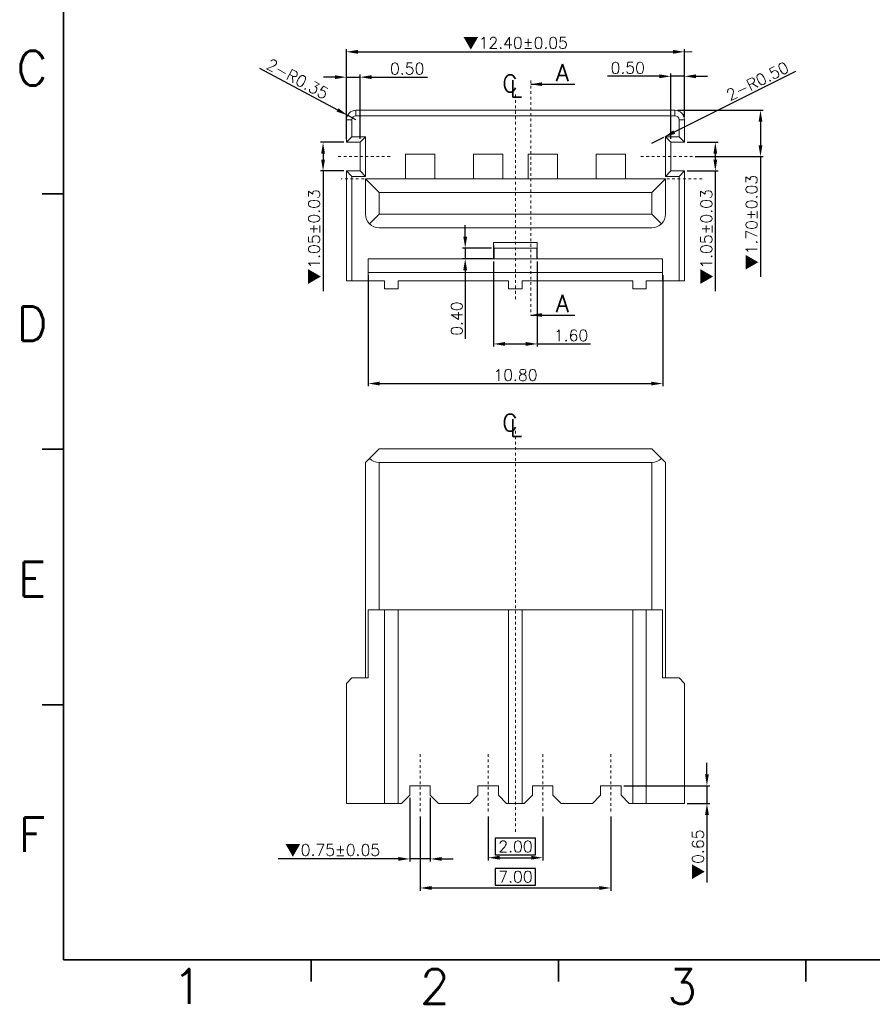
# Model space of a CAD drawing. Header units: millimetres. Extents: x -1657 to 8845, y -11980 to 3013.
# Tile 213 of 256: x 316 to 347, y 2276 to 2312. Entities that reach past the tile are written whole.
import ezdxf
from ezdxf.enums import TextEntityAlignment as Align

# ---------------------------------------------------------------- set-up
doc = ezdxf.new("R2010")
doc.units = ezdxf.units.MM
doc.linetypes.add('CENTER', pattern=[2, 1.25, -0.25, 0.25, -0.25])
doc.layers.add('51', color=6, linetype='CENTER')
doc.layers.add('FMT', color=7, linetype='Continuous', lineweight=35)
doc.layers.add('标注', color=3, linetype='Continuous', lineweight=9)
doc.styles.add('english', font='romans.shx', dxfattribs={"width": 0.75, "height": 2.5})
doc.styles.add('ROMANS', font='ROMANS.SHX')
doc.dimstyles.get("Standard").update_dxf_attribs({"dimtxt": 0.18, "dimasz": 0.18, "dimexe": 0.18, "dimexo": 0.0625, "dimgap": 0.09, "dimtad": 1, "dimrnd": 0.0005, "dimzin": 1, "dimdsep": 46, "dimtxsty": 'Standard', "dimcen": 0.09, "dimadec": 0, "dimazin": 2, "dimtfac": 1, "dimtmove": 0, "dimatfit": 3, "dimfxl": 0, "dimtolj": 1, "dimtzin": 0, "dimarcsym": 0})
doc.dimstyles.new('STANDARD$0', dxfattribs={"dimscale": 0.166667, "dimtxt": 2.5, "dimasz": 1.8, "dimexe": 0.5, "dimexo": 0.5, "dimgap": 1, "dimtad": 0, "dimzin": 0, "dimdsep": 46, "dimtxsty": 'ROMANS', "dimcen": 0, "dimclrd": 256, "dimclre": 256, "dimclrt": 4, "dimadec": 0, "dimazin": 0, "dimtfac": 0.7, "dimtofl": 0, "dimtmove": 0, "dimatfit": 3, "dimfxl": 0, "dimtolj": 1, "dimtzin": 0, "dimarcsym": 0})

# ---------------------------------------------------------------- blocks, each defined once
blk = doc.blocks.new('*D178')
at = {"color": 0, "linetype": 'Continuous', "lineweight": -2, "ltscale": 5}
for p, q in [((340.154, 2309.163), (343.293, 2309.163)), ((343.193, 2308.743), (343.193, 2307.883)), ((340.794, 2307.463), (343.293, 2307.463)), ((343.193, 2307.463), (343.193, 2303.058))]:
    blk.add_line(p, q, dxfattribs=at)
at = {"color": 0, "linetype": 'Continuous', "ltscale": 5}
for points in [[(343.123, 2308.743), (343.263, 2308.743), (343.193, 2309.163)], [(343.123, 2307.883), (343.263, 2307.883), (343.193, 2307.463)]]:
    blk.add_solid(points, dxfattribs=at)
at = {"layer": 'Defpoints', "color": 0, "linetype": 'Continuous', "ltscale": 5}
for p in [(340.054, 2309.163), (343.193, 2309.163), (340.694, 2307.463)]:
    blk.add_point(p, dxfattribs=at)
at = {"color": 0, "linetype": 'Continuous', "lineweight": 9, "ltscale": 5, "insert": (342.883, 2305.05), "char_height": 0.42, "attachment_point": 5, "rotation": 90, "style": 'ROMANS'}
blk.add_mtext('\\A1;{\\fSimSun|b0|i0|c134|p6;▼}1.70%%p0.03', dxfattribs=at)
blk = doc.blocks.new('*D186')
at = {"color": 0, "linetype": 'Continuous', "lineweight": -2, "ltscale": 5}
for p, q in [((344.482, 2310.581), (340.027, 2308.363)), ((339.204, 2307.953), (339.651, 2308.176))]:
    blk.add_line(p, q, dxfattribs=at)
at = {"color": 0, "linetype": 'Continuous', "ltscale": 5}
blk.add_solid([(339.996, 2308.426), (340.059, 2308.3), (339.651, 2308.176)], dxfattribs=at)
at = {"layer": 'Defpoints', "color": 0, "linetype": 'Continuous', "ltscale": 5}
for p in [(339.651, 2308.176), (339.204, 2307.953)]:
    blk.add_point(p, dxfattribs=at)
at = {"color": 0, "linetype": 'Continuous', "lineweight": 9, "ltscale": 5, "insert": (343.082, 2310.23), "char_height": 0.42, "attachment_point": 5, "rotation": 26.4678, "style": 'ROMANS'}
blk.add_mtext('\\A1;2-R0.50', dxfattribs=at)
blk = doc.blocks.new('*D187')
at = {"color": 0, "linetype": 'Continuous', "lineweight": -2, "ltscale": 5}
for p, q in [((324.819, 2310.706), (327.675, 2309.176)), ((328.354, 2308.813), (328.045, 2308.978))]:
    blk.add_line(p, q, dxfattribs=at)
at = {"color": 0, "linetype": 'Continuous', "ltscale": 5}
blk.add_solid([(327.708, 2309.238), (327.642, 2309.115), (328.045, 2308.978)], dxfattribs=at)
at = {"layer": 'Defpoints', "color": 0, "linetype": 'Continuous', "ltscale": 5}
for p in [(328.045, 2308.978), (328.354, 2308.813)]:
    blk.add_point(p, dxfattribs=at)
at = {"color": 0, "linetype": 'Continuous', "lineweight": 9, "ltscale": 5, "insert": (326.208, 2310.314), "char_height": 0.42, "attachment_point": 5, "rotation": 331.8324, "style": 'ROMANS'}
blk.add_mtext('\\A1;2-R0.35', dxfattribs=at)
blk = doc.blocks.new('*D188')
at = {"color": 0, "linetype": 'Continuous', "lineweight": -2, "ltscale": 5}
for p, q in [((327.904, 2307.988), (327.046, 2307.988)), ((327.146, 2307.568), (327.146, 2307.358)), ((327.904, 2306.938), (327.046, 2306.938)), ((327.146, 2306.938), (327.146, 2302.533))]:
    blk.add_line(p, q, dxfattribs=at)
at = {"color": 0, "linetype": 'Continuous', "ltscale": 5}
for points in [[(327.076, 2307.568), (327.216, 2307.568), (327.146, 2307.988)], [(327.076, 2307.358), (327.216, 2307.358), (327.146, 2306.938)]]:
    blk.add_solid(points, dxfattribs=at)
at = {"layer": 'Defpoints', "color": 0, "linetype": 'Continuous', "ltscale": 5}
for p in [(328.004, 2307.988), (327.146, 2306.938), (328.004, 2306.938)]:
    blk.add_point(p, dxfattribs=at)
at = {"color": 0, "linetype": 'Continuous', "lineweight": 9, "ltscale": 5, "insert": (326.836, 2304.525), "char_height": 0.42, "attachment_point": 5, "rotation": 90, "style": 'ROMANS'}
blk.add_mtext('\\A1;{\\fSimSun|b0|i0|c134|p6;▼}1.05%%p0.03', dxfattribs=at)
blk = doc.blocks.new('*D189')
at = {"color": 0, "linetype": 'Continuous', "lineweight": -2, "ltscale": 5}
for p, q in [((340.504, 2307.988), (341.636, 2307.988)), ((341.536, 2307.568), (341.536, 2307.358)), ((340.504, 2306.938), (341.636, 2306.938)), ((341.536, 2306.938), (341.536, 2302.533))]:
    blk.add_line(p, q, dxfattribs=at)
at = {"color": 0, "linetype": 'Continuous', "ltscale": 5}
for points in [[(341.466, 2307.568), (341.606, 2307.568), (341.536, 2307.988)], [(341.466, 2307.358), (341.606, 2307.358), (341.536, 2306.938)]]:
    blk.add_solid(points, dxfattribs=at)
at = {"layer": 'Defpoints', "color": 0, "linetype": 'Continuous', "ltscale": 5}
for p in [(340.404, 2307.988), (340.404, 2306.938), (341.536, 2306.938)]:
    blk.add_point(p, dxfattribs=at)
at = {"color": 0, "linetype": 'Continuous', "lineweight": 9, "ltscale": 5, "insert": (341.226, 2304.525), "char_height": 0.42, "attachment_point": 5, "rotation": 90, "style": 'ROMANS'}
blk.add_mtext('\\A1;{\\fSimSun|b0|i0|c134|p6;▼}1.05%%p0.03', dxfattribs=at)
blk = doc.blocks.new('*D190')
at = {"color": 0, "linetype": 'Continuous', "lineweight": -2, "ltscale": 5}
for p, q in [((327.584, 2310.377), (327.164, 2310.377)), ((328.004, 2308.113), (328.004, 2310.477)), ((328.004, 2310.377), (328.504, 2310.377)), ((328.504, 2308.113), (328.504, 2310.477)), ((328.924, 2310.377), (330.972, 2310.377))]:
    blk.add_line(p, q, dxfattribs=at)
at = {"color": 0, "linetype": 'Continuous', "ltscale": 5}
for points in [[(327.584, 2310.447), (327.584, 2310.307), (328.004, 2310.377)], [(328.924, 2310.447), (328.924, 2310.307), (328.504, 2310.377)]]:
    blk.add_solid(points, dxfattribs=at)
at = {"layer": 'Defpoints', "color": 0, "linetype": 'Continuous', "ltscale": 5}
for p in [(328.004, 2310.377), (328.004, 2308.013), (328.504, 2308.013)]:
    blk.add_point(p, dxfattribs=at)
at = {"color": 0, "linetype": 'Continuous', "lineweight": 9, "ltscale": 5, "insert": (330.232, 2310.687), "char_height": 0.42, "attachment_point": 5, "style": 'ROMANS'}
blk.add_mtext('\\A1;0.50', dxfattribs=at)
blk = doc.blocks.new('*D191')
at = {"color": 0, "linetype": 'Continuous', "lineweight": -2, "ltscale": 5}
for p, q in [((339.904, 2308.113), (339.904, 2310.508)), ((340.404, 2308.913), (340.404, 2310.508)), ((339.484, 2310.408), (337.584, 2310.408)), ((340.404, 2310.408), (339.904, 2310.408)), ((340.824, 2310.408), (341.244, 2310.408))]:
    blk.add_line(p, q, dxfattribs=at)
at = {"color": 0, "linetype": 'Continuous', "ltscale": 5}
for points in [[(339.484, 2310.478), (339.484, 2310.338), (339.904, 2310.408)], [(340.824, 2310.478), (340.824, 2310.338), (340.404, 2310.408)]]:
    blk.add_solid(points, dxfattribs=at)
at = {"layer": 'Defpoints', "color": 0, "linetype": 'Continuous', "ltscale": 5}
for p in [(340.404, 2310.408), (340.404, 2308.813), (339.904, 2308.013)]:
    blk.add_point(p, dxfattribs=at)
at = {"color": 0, "linetype": 'Continuous', "lineweight": 9, "ltscale": 5, "insert": (338.324, 2310.718), "char_height": 0.42, "attachment_point": 5, "style": 'ROMANS'}
blk.add_mtext('\\A1;0.50', dxfattribs=at)
blk = doc.blocks.new('*D192')
at = {"color": 0, "linetype": 'Continuous', "lineweight": -2, "ltscale": 5}
for p, q in [((332.36, 2304.533), (332.36, 2304.953)), ((333.321, 2304.113), (332.26, 2304.113)), ((332.36, 2304.113), (332.36, 2303.713)), ((333.356, 2303.713), (332.26, 2303.713)), ((332.36, 2303.293), (332.36, 2300.784))]:
    blk.add_line(p, q, dxfattribs=at)
at = {"color": 0, "linetype": 'Continuous', "ltscale": 5}
for points in [[(332.29, 2304.533), (332.43, 2304.533), (332.36, 2304.113)], [(332.29, 2303.293), (332.43, 2303.293), (332.36, 2303.713)]]:
    blk.add_solid(points, dxfattribs=at)
at = {"layer": 'Defpoints', "color": 0, "linetype": 'Continuous', "ltscale": 5}
for p in [(333.421, 2304.113), (332.36, 2303.713), (333.456, 2303.713)]:
    blk.add_point(p, dxfattribs=at)
at = {"color": 0, "linetype": 'Continuous', "lineweight": 9, "ltscale": 5, "insert": (332.05, 2301.524), "char_height": 0.42, "attachment_point": 5, "rotation": 90, "style": 'ROMANS'}
blk.add_mtext('\\A1;0.40', dxfattribs=at)
blk = doc.blocks.new('*D193')
at = {"color": 0, "linetype": 'Continuous', "lineweight": -2, "ltscale": 5}
for p, q in [((333.404, 2303.613), (333.404, 2300.496)), ((335.004, 2303.613), (335.004, 2300.496)), ((333.824, 2300.596), (334.584, 2300.596)), ((335.004, 2300.596), (336.952, 2300.596))]:
    blk.add_line(p, q, dxfattribs=at)
at = {"color": 0, "linetype": 'Continuous', "ltscale": 5}
for points in [[(333.824, 2300.666), (333.824, 2300.526), (333.404, 2300.596)], [(334.584, 2300.666), (334.584, 2300.526), (335.004, 2300.596)]]:
    blk.add_solid(points, dxfattribs=at)
at = {"layer": 'Defpoints', "color": 0, "linetype": 'Continuous', "ltscale": 5}
for p in [(333.404, 2303.713), (335.004, 2303.713), (335.004, 2300.596)]:
    blk.add_point(p, dxfattribs=at)
at = {"color": 0, "linetype": 'Continuous', "lineweight": 9, "ltscale": 5, "insert": (336.242, 2300.906), "char_height": 0.42, "attachment_point": 5, "style": 'ROMANS'}
blk.add_mtext('\\A1;1.60', dxfattribs=at)
blk = doc.blocks.new('*D198')
at = {"color": 0, "linetype": 'Continuous', "lineweight": -2, "ltscale": 5}
for p, q in [((328.004, 2308.913), (328.004, 2311.406)), ((328.424, 2311.306), (339.984, 2311.306)), ((340.404, 2308.913), (340.404, 2311.406))]:
    blk.add_line(p, q, dxfattribs=at)
at = {"color": 0, "linetype": 'Continuous', "ltscale": 5}
for points in [[(328.424, 2311.376), (328.424, 2311.236), (328.004, 2311.306)], [(339.984, 2311.376), (339.984, 2311.236), (340.404, 2311.306)]]:
    blk.add_solid(points, dxfattribs=at)
at = {"layer": 'Defpoints', "color": 0, "linetype": 'Continuous', "ltscale": 5}
for p in [(340.404, 2311.306), (328.004, 2308.813), (340.404, 2308.813)]:
    blk.add_point(p, dxfattribs=at)
at = {"color": 0, "linetype": 'Continuous', "lineweight": 9, "ltscale": 5, "insert": (334.204, 2311.616), "char_height": 0.42, "attachment_point": 5, "style": 'ROMANS'}
blk.add_mtext('\\A1;{\\fSimSun|b0|i0|c134|p6;▼}12.40%%p0.05', dxfattribs=at)
blk = doc.blocks.new('*D199')
at = {"color": 0, "linetype": 'Continuous', "lineweight": -2, "ltscale": 5}
for p, q in [((328.804, 2303.113), (328.804, 2299.043)), ((339.604, 2303.113), (339.604, 2299.043)), ((329.224, 2299.143), (339.184, 2299.143))]:
    blk.add_line(p, q, dxfattribs=at)
at = {"color": 0, "linetype": 'Continuous', "ltscale": 5}
for points in [[(329.224, 2299.213), (329.224, 2299.073), (328.804, 2299.143)], [(339.184, 2299.213), (339.184, 2299.073), (339.604, 2299.143)]]:
    blk.add_solid(points, dxfattribs=at)
at = {"layer": 'Defpoints', "color": 0, "linetype": 'Continuous', "ltscale": 5}
for p in [(328.804, 2303.213), (339.604, 2303.213), (339.604, 2299.143)]:
    blk.add_point(p, dxfattribs=at)
at = {"color": 0, "linetype": 'Continuous', "lineweight": 9, "ltscale": 5, "insert": (334.204, 2299.453), "char_height": 0.42, "attachment_point": 5, "style": 'ROMANS'}
blk.add_mtext('\\A1;10.80', dxfattribs=at)
blk = doc.blocks.new('*D249')
at = {"color": 0, "linetype": 'Continuous', "lineweight": -2, "ltscale": 5}
for p, q in [((330.704, 2283.263), (330.704, 2280.548)), ((337.704, 2283.263), (337.704, 2280.548)), ((334.944, 2281.368), (333.464, 2281.368)), ((333.464, 2281.368), (333.464, 2280.748)), ((334.944, 2280.748), (334.944, 2281.368)), ((331.124, 2280.648), (337.284, 2280.648)), ((333.464, 2280.748), (334.944, 2280.748))]:
    blk.add_line(p, q, dxfattribs=at)
at = {"color": 0, "linetype": 'Continuous', "ltscale": 5}
for points in [[(331.124, 2280.718), (331.124, 2280.578), (330.704, 2280.648)], [(337.284, 2280.718), (337.284, 2280.578), (337.704, 2280.648)]]:
    blk.add_solid(points, dxfattribs=at)
at = {"layer": 'Defpoints', "color": 0, "linetype": 'Continuous', "ltscale": 5}
for p in [(330.704, 2283.363), (337.704, 2283.363), (337.704, 2280.648)]:
    blk.add_point(p, dxfattribs=at)
at = {"color": 0, "linetype": 'Continuous', "lineweight": 9, "ltscale": 5, "insert": (334.204, 2281.058), "char_height": 0.42, "attachment_point": 5, "style": 'ROMANS'}
blk.add_mtext('\\A1;7.00', dxfattribs=at)
blk = doc.blocks.new('*D208')
at = {"color": 0, "linetype": 'Continuous', "lineweight": -2, "ltscale": 5}
for p, q in [((330.329, 2283.948), (330.329, 2281.613)), ((331.079, 2283.948), (331.079, 2281.613)), ((329.909, 2281.713), (325.504, 2281.713)), ((331.079, 2281.713), (330.329, 2281.713)), ((331.499, 2281.713), (331.919, 2281.713))]:
    blk.add_line(p, q, dxfattribs=at)
at = {"color": 0, "linetype": 'Continuous', "ltscale": 5}
for points in [[(329.909, 2281.783), (329.909, 2281.643), (330.329, 2281.713)], [(331.499, 2281.783), (331.499, 2281.643), (331.079, 2281.713)]]:
    blk.add_solid(points, dxfattribs=at)
at = {"layer": 'Defpoints', "color": 0, "linetype": 'Continuous', "ltscale": 5}
for p in [(330.329, 2284.048), (331.079, 2284.048), (331.079, 2281.713)]:
    blk.add_point(p, dxfattribs=at)
at = {"color": 0, "linetype": 'Continuous', "lineweight": 9, "ltscale": 5, "insert": (327.496, 2282.023), "char_height": 0.42, "attachment_point": 5, "style": 'ROMANS'}
blk.add_mtext('\\A1;{\\fSimSun|b0|i0|c134|p6;▼}0.75%%p0.05', dxfattribs=at)
blk = doc.blocks.new('*D209')
at = {"color": 0, "linetype": 'Continuous', "lineweight": -2, "ltscale": 5}
for p, q in [((341.229, 2284.818), (341.229, 2285.238)), ((338.179, 2284.398), (341.329, 2284.398)), ((341.229, 2284.398), (341.229, 2283.748)), ((340.504, 2283.748), (341.329, 2283.748)), ((341.229, 2283.328), (341.229, 2280.843))]:
    blk.add_line(p, q, dxfattribs=at)
at = {"color": 0, "linetype": 'Continuous', "ltscale": 5}
for points in [[(341.159, 2284.818), (341.299, 2284.818), (341.229, 2284.398)], [(341.159, 2283.328), (341.299, 2283.328), (341.229, 2283.748)]]:
    blk.add_solid(points, dxfattribs=at)
at = {"layer": 'Defpoints', "color": 0, "linetype": 'Continuous', "ltscale": 5}
for p in [(338.079, 2284.398), (340.404, 2283.748), (341.229, 2283.748)]:
    blk.add_point(p, dxfattribs=at)
at = {"color": 0, "linetype": 'Continuous', "lineweight": 9, "ltscale": 5, "insert": (340.919, 2281.876), "char_height": 0.42, "attachment_point": 5, "rotation": 90, "style": 'ROMANS'}
blk.add_mtext('\\A1;{\\fSimSun|b0|i0|c134|p6;▼}0.65', dxfattribs=at)
blk = doc.blocks.new('*D250')
at = {"color": 0, "linetype": 'Continuous', "lineweight": -2, "ltscale": 5}
for p, q in [((333.204, 2283.263), (333.204, 2281.658)), ((335.204, 2283.263), (335.204, 2281.658)), ((334.944, 2282.478), (333.464, 2282.478)), ((333.464, 2282.478), (333.464, 2281.858)), ((334.944, 2281.858), (334.944, 2282.478)), ((333.464, 2281.858), (334.944, 2281.858)), ((333.624, 2281.758), (334.784, 2281.758))]:
    blk.add_line(p, q, dxfattribs=at)
at = {"color": 0, "linetype": 'Continuous', "ltscale": 5}
for points in [[(333.624, 2281.828), (333.624, 2281.688), (333.204, 2281.758)], [(334.784, 2281.828), (334.784, 2281.688), (335.204, 2281.758)]]:
    blk.add_solid(points, dxfattribs=at)
at = {"layer": 'Defpoints', "color": 0, "linetype": 'Continuous', "ltscale": 5}
for p in [(333.204, 2283.363), (335.204, 2283.363), (335.204, 2281.758)]:
    blk.add_point(p, dxfattribs=at)
at = {"color": 0, "linetype": 'Continuous', "lineweight": 9, "ltscale": 5, "insert": (334.204, 2282.168), "char_height": 0.42, "attachment_point": 5, "style": 'ROMANS'}
blk.add_mtext('\\A1;2.00', dxfattribs=at)

msp = doc.modelspace()

# ---------------------------------------------------------------- linework, layer by layer
at = {"color": 7, "linetype": 'Continuous', "lineweight": 15}
for p, q in [((328.3539, 2309.163), (328.3539, 2308.963)), ((328.3539, 2309.163), (340.0539, 2309.163)), ((340.0539, 2309.163), (340.0539, 2308.963)), ((328.0039, 2308.813), (328.2039, 2308.813)), ((328.0039, 2307.988), (328.0039, 2308.813)), ((328.2039, 2308.813), (328.2039, 2308.188)), ((340.0539, 2308.963), (328.3539, 2308.963)), ((340.4039, 2308.813), (340.2039, 2308.813)), ((340.2039, 2308.188), (340.2039, 2308.813)), ((340.4039, 2308.813), (340.4039, 2307.988)), ((328.2039, 2308.188), (328.0039, 2307.988)), ((328.5039, 2307.988), (328.0039, 2307.988)), ((328.2039, 2308.188), (328.7039, 2308.188)), ((328.7039, 2308.188), (328.5039, 2307.988)), ((328.5039, 2306.938), (328.5039, 2307.988)), ((328.7039, 2308.188), (328.7039, 2306.738)), ((339.9039, 2307.988), (339.7039, 2308.188)), ((339.7039, 2306.738), (339.7039, 2308.188)), ((339.7039, 2308.188), (340.2039, 2308.188)), ((339.9039, 2307.988), (339.9039, 2306.938)), ((340.4039, 2307.988), (339.9039, 2307.988)), ((340.4039, 2307.988), (340.2039, 2308.188)), ((330.1639, 2306.65), (330.1639, 2307.553)), ((330.1639, 2307.553), (331.2439, 2307.553)), ((331.2439, 2307.553), (331.2439, 2306.65)), ((332.6639, 2306.65), (332.6639, 2307.553)), ((332.6639, 2307.553), (333.7439, 2307.553)), ((333.7439, 2307.553), (333.7439, 2306.65)), ((334.6639, 2307.553), (334.6639, 2306.65)), ((335.7439, 2307.553), (334.6639, 2307.553)), ((335.7439, 2306.65), (335.7439, 2307.553)), ((337.1639, 2307.553), (337.1639, 2306.65)), ((338.2439, 2307.553), (337.1639, 2307.553)), ((338.2439, 2306.65), (338.2439, 2307.553)), ((328.0039, 2302.913), (328.0039, 2306.938)), ((328.0039, 2306.938), (328.5039, 2306.938)), ((328.0039, 2306.938), (328.2039, 2306.738)), ((328.7039, 2306.738), (328.5039, 2306.938)), ((339.9039, 2306.938), (339.7039, 2306.738)), ((339.9039, 2306.938), (340.4039, 2306.938)), ((340.2039, 2306.738), (340.4039, 2306.938)), ((340.4039, 2306.938), (340.4039, 2302.913)), ((328.7039, 2306.738), (328.2039, 2306.738)), ((328.2039, 2306.738), (328.2039, 2302.913)), ((328.7039, 2305.35), (328.7039, 2306.65)), ((328.7039, 2306.65), (339.7039, 2306.65)), ((329.2039, 2306.15), (328.7039, 2306.65)), ((339.2039, 2306.15), (339.7039, 2306.65)), ((340.2039, 2306.738), (339.7039, 2306.738)), ((339.7039, 2306.65), (339.7039, 2305.35)), ((340.2039, 2302.913), (340.2039, 2306.738)), ((329.2039, 2306.15), (329.2039, 2305.35)), ((339.2039, 2306.15), (329.2039, 2306.15)), ((339.2039, 2305.35), (339.2039, 2306.15)), ((328.8503, 2304.9964), (329.2039, 2305.35)), ((329.2039, 2305.35), (339.2039, 2305.35)), ((339.5574, 2304.9964), (339.2039, 2305.35)), ((339.2039, 2304.85), (329.2039, 2304.85)), ((333.4074, 2304.113), (333.4039, 2304.313)), ((333.4039, 2304.313), (333.4039, 2303.713)), ((333.4039, 2304.313), (335.0039, 2304.313)), ((335.0004, 2304.113), (333.4074, 2304.113)), ((333.4213, 2304.113), (333.4213, 2303.713)), ((334.9864, 2303.713), (334.9864, 2304.113)), ((335.0039, 2304.313), (335.0004, 2304.113)), ((335.0039, 2303.713), (335.0039, 2304.313)), ((328.8039, 2303.713), (339.6039, 2303.713)), ((328.8039, 2303.213), (328.8039, 2303.713)), ((339.6039, 2303.713), (339.6039, 2303.213)), ((328.8039, 2303.213), (328.8039, 2302.913)), ((339.6039, 2303.213), (328.8039, 2303.213)), ((339.6039, 2302.913), (339.6039, 2303.213)), ((328.2039, 2302.913), (328.0039, 2302.913)), ((328.8039, 2302.913), (328.2039, 2302.913)), ((329.4039, 2302.913), (328.8039, 2302.913)), ((329.4039, 2302.913), (329.4039, 2302.613)), ((329.4039, 2302.613), (329.9039, 2302.613)), ((333.9539, 2302.913), (329.9039, 2302.913)), ((329.9039, 2302.913), (329.9039, 2302.613)), ((333.9539, 2302.913), (333.9539, 2302.613)), ((333.9539, 2302.613), (334.4539, 2302.613)), ((338.5039, 2302.913), (334.4539, 2302.913)), ((334.4539, 2302.913), (334.4539, 2302.613)), ((338.5039, 2302.913), (338.5039, 2302.613)), ((338.5039, 2302.613), (339.0039, 2302.613)), ((339.0039, 2302.913), (339.6039, 2302.913)), ((339.0039, 2302.913), (339.0039, 2302.613)), ((340.2039, 2302.913), (339.6039, 2302.913)), ((340.4039, 2302.913), (340.2039, 2302.913)), ((328.8503, 2296.3949), (329.2039, 2296.7484)), ((329.2039, 2296.7484), (339.2039, 2296.7484)), ((339.5574, 2296.3949), (339.2039, 2296.7484)), ((328.7039, 2296.2484), (328.8503, 2296.3949)), ((328.7039, 2288.3484), (328.7039, 2296.2484)), ((329.2039, 2296.2484), (329.2039, 2290.8484)), ((339.2039, 2296.2484), (329.2039, 2296.2484)), ((339.2039, 2290.8484), (339.2039, 2296.2484)), ((339.5574, 2296.3949), (339.7039, 2296.2484)), ((339.7039, 2296.2484), (339.7039, 2288.3484)), ((329.4039, 2290.8484), (328.8039, 2290.8484)), ((328.8039, 2288.3484), (328.8039, 2290.8484)), ((329.4039, 2283.7484), (329.4039, 2290.8484)), ((329.4039, 2290.8484), (329.9039, 2290.8484)), ((333.9539, 2290.8484), (329.9039, 2290.8484)), ((329.9039, 2290.8484), (329.9039, 2283.7484)), ((333.9539, 2283.7484), (333.9539, 2290.8484)), ((333.9539, 2290.8484), (334.4539, 2290.8484)), ((338.5039, 2290.8484), (334.4539, 2290.8484)), ((334.4539, 2290.8484), (334.4539, 2283.7484)), ((338.5039, 2283.7484), (338.5039, 2290.8484)), ((338.5039, 2290.8484), (339.0039, 2290.8484)), ((339.0039, 2290.8484), (339.6039, 2290.8484)), ((339.0039, 2290.8484), (339.0039, 2283.7484)), ((339.6039, 2290.8484), (339.6039, 2288.3484)), ((328.2039, 2288.3484), (328.0039, 2288.1484)), ((328.0039, 2283.7484), (328.0039, 2288.1484)), ((328.8039, 2288.3484), (328.2039, 2288.3484)), ((340.2039, 2288.3484), (339.6039, 2288.3484)), ((340.4039, 2288.1484), (340.2039, 2288.3484)), ((340.4039, 2288.1484), (340.4039, 2283.7484)), ((330.3289, 2284.3984), (330.3289, 2284.0484)), ((330.3289, 2284.3984), (331.0789, 2284.3984)), ((331.0789, 2284.3984), (331.0789, 2284.0484)), ((332.8289, 2284.3984), (332.8289, 2284.0484)), ((332.8289, 2284.3984), (333.5789, 2284.3984)), ((333.5789, 2284.3984), (333.5789, 2284.0484)), ((334.8289, 2284.3984), (334.8289, 2284.0484)), ((335.5789, 2284.3984), (334.8289, 2284.3984)), ((335.5789, 2284.3984), (335.5789, 2284.0484)), ((337.3289, 2284.3984), (337.3289, 2284.0484)), ((338.0789, 2284.3984), (337.3289, 2284.3984)), ((338.0789, 2284.3984), (338.0789, 2284.0484)), ((330.0289, 2283.7484), (330.3289, 2284.0484)), ((331.0789, 2284.0484), (331.3789, 2283.7484)), ((332.5289, 2283.7484), (332.8289, 2284.0484)), ((333.5789, 2284.0484), (333.8789, 2283.7484)), ((334.5289, 2283.7484), (334.8289, 2284.0484)), ((335.5789, 2284.0484), (335.8789, 2283.7484)), ((337.0289, 2283.7484), (337.3289, 2284.0484)), ((338.0789, 2284.0484), (338.3789, 2283.7484)), ((329.4039, 2283.7484), (328.0039, 2283.7484)), ((329.4039, 2283.7484), (329.9039, 2283.7484)), ((330.0289, 2283.7484), (329.9039, 2283.7484)), ((332.5289, 2283.7484), (331.3789, 2283.7484)), ((333.9539, 2283.7484), (333.8789, 2283.7484)), ((333.9539, 2283.7484), (334.4539, 2283.7484)), ((334.5289, 2283.7484), (334.4539, 2283.7484)), ((337.0289, 2283.7484), (335.8789, 2283.7484)), ((338.5039, 2283.7484), (338.3789, 2283.7484)), ((338.5039, 2283.7484), (339.0039, 2283.7484)), ((340.4039, 2283.7484), (339.0039, 2283.7484))]:
    msp.add_line(p, q, dxfattribs=at)
for centre, radius, start, end in [((328.3539, 2308.813), 0.35, 90, 180), ((340.0539, 2308.813), 0.35, 0, 90), ((328.3539, 2308.813), 0.15, 90, 180), ((340.0539, 2308.813), 0.15, 0, 90), ((329.2039, 2305.35), 0.5, 180, 225), ((339.2039, 2305.35), 0.5, 315, 0), ((329.2039, 2305.35), 0.5, 225, 270), ((339.2039, 2305.35), 0.5, 270, 315), ((329.2039, 2296.7484), 0.5, 225, 270), ((339.2039, 2296.7484), 0.5, 270, 315)]:
    msp.add_arc(centre, radius, start, end, dxfattribs=at)
at = {"layer": '51', "color": 1, "lineweight": 9, "ltscale": 0.03}
for p, q in [((334.7625, 2310.26), (334.7625, 2301.6564)), ((334.2039, 2309.7372), (334.2039, 2302.2375)), ((329.6033, 2307.463), (327.6136, 2307.463)), ((338.8044, 2307.463), (340.7942, 2307.463)), ((341.0511, 2306.65), (327.8136, 2306.65)), ((334.2039, 2282.7085), (334.2039, 2297.4723)), ((330.7039, 2285.5569), (330.7039, 2283.3625)), ((333.2039, 2285.5569), (333.2039, 2283.3625)), ((335.2039, 2285.5569), (335.2039, 2283.3625)), ((337.7039, 2285.5569), (337.7039, 2283.3625))]:
    msp.add_line(p, q, dxfattribs=at)
at = {"layer": 'FMT'}
for p, q in [((317.6298, 2278.0111), (317.6298, 2334.19)), ((317.6298, 2306.1006), (316.8385, 2306.1006)), ((317.6298, 2296.7321), (316.8385, 2296.7321)), ((317.6298, 2287.3637), (316.8385, 2287.3637)), ((399.287, 2278.0111), (317.6298, 2278.0111)), ((326.7102, 2278.0111), (326.7102, 2277.2199)), ((335.7811, 2278.0111), (335.7811, 2277.2199)), ((344.852, 2278.0111), (344.852, 2277.2199))]:
    msp.add_line(p, q, dxfattribs=at)
at = {"layer": '标注', "ltscale": 0.5}
msp.add_line((340.4039, 2311.3062), (340.6811, 2311.3062), dxfattribs=at)

# ---------------------------------------------------------------- texts
at = {"color": 3, "linetype": 'Continuous', "lineweight": 9, "char_height": 0.627278, "attachment_point": 1}
for s, insert in [('{\\Fromans.shx|c0;A}', (335.6819, 2310.8549)), ('{\\Fromans.shx|c0;C}', (333.7173, 2310.4594)), ('{\\Fromans.shx|c0;L}', (333.9955, 2310.2724)), ('{\\Fromans.shx|c0;A}', (335.6819, 2302.3929)), ('{\\Fromans.shx|c0;C}', (333.7173, 2298.0215)), ('{\\Fromans.shx|c0;L}', (333.9955, 2297.8345))]:
    msp.add_mtext(s, dxfattribs=dict(at, insert=insert))
at = {"layer": 'FMT', "style": 'english'}
for s, p in [('C', (316.4672, 2310.7057)), ('D', (316.4672, 2301.3372)), ('E', (316.4672, 2291.9688)), ('F', (316.4672, 2282.6004))]:
    msp.add_text(s, height=1.266, dxfattribs=at).set_placement(p, align=Align.MIDDLE_CENTER)
for s, p in [('1', (322.1747, 2276.4052)), ('2', (331.2457, 2276.4052)), ('3', (340.3166, 2276.4052))]:
    msp.add_text(s, height=1.266, dxfattribs=at).set_placement(p, align=Align.CENTER)

# ---------------------------------------------------------------- dimensions: what is measured, and where the dimension line sits
at = {"color": 3, "linetype": 'Continuous', "lineweight": 9}
dim = msp.add_linear_dim(base=(340.4039, 2311.3062), p1=(328.0039, 2308.813), p2=(340.4039, 2308.813), text='{\\fSimSun|b0|i0|c134|p6;\\M+2A1BF}<>%%p0.05', dimstyle='STANDARD$0', override={"dimscale": 1, "dimtxt": 0.42, "dimasz": 0.42, "dimexe": 0.1, "dimexo": 0.1, "dimgap": 0.1, "dimtad": 1, "dimrnd": 0.0005, "dimzin": 1, "dimcen": 0.09, "dimdle": 1, "dimclrd": 0, "dimclre": 0, "dimclrt": 0, "dimadec": 3, "dimazin": 2, "dimtfac": 1, "dimtofl": 1}, dxfattribs=at)
dim.commit()
dim.dimension.update_dxf_attribs({"geometry": '*D198', "text_midpoint": (334.2039, 2311.6162)})
dim = msp.add_radius_dim(center=(328.3539, 2308.813), mpoint=(328.0453, 2308.9782), text='2-<>', dimstyle='Standard', override={"dimtxt": 0.42, "dimasz": 0.42, "dimexe": 0.1, "dimexo": 0.1, "dimgap": 0.1, "dimtxsty": 'ROMANS', "dimdle": 1, "dimadec": 3}, dxfattribs=at)
dim.commit()
dim.dimension.update_dxf_attribs({"geometry": '*D187', "text_midpoint": (326.2081, 2310.3136)})
for base, p1, p2, picture, middle in [((328.0039, 2310.3768), (328.5039, 2308.013), (328.0039, 2308.013), '*D190', (330.2319, 2310.3768)), ((340.4039, 2310.408), (339.9039, 2308.013), (340.4039, 2308.813), '*D191', (338.3239, 2310.408)), ((335.0039, 2300.596), (333.4039, 2303.713), (335.0039, 2303.713), '*D193', (336.2417, 2300.596))]:
    dim = msp.add_linear_dim(base=base, p1=p1, p2=p2, dimstyle='STANDARD$0', override={"dimscale": 1, "dimtxt": 0.42, "dimasz": 0.42, "dimexe": 0.1, "dimexo": 0.1, "dimgap": 0.1, "dimtad": 1, "dimrnd": 0.0005, "dimzin": 1, "dimcen": 0.09, "dimdle": 1, "dimclrd": 0, "dimclre": 0, "dimclrt": 0, "dimadec": 3, "dimazin": 2, "dimtfac": 1, "dimtofl": 1}, dxfattribs=at)
    dim.commit()
    dim.dimension.update_dxf_attribs({"geometry": picture, "text_midpoint": middle, "dimtype": 160})
dim = msp.add_radius_dim(center=(339.2039, 2307.953), mpoint=(339.6515, 2308.1758), text='2-<>', dimstyle='Standard', override={"dimtxt": 0.42, "dimasz": 0.42, "dimexe": 0.1, "dimexo": 0.1, "dimgap": 0.1, "dimtxsty": 'ROMANS', "dimdle": 1, "dimadec": 3}, dxfattribs=at)
dim.commit()
dim.dimension.update_dxf_attribs({"geometry": '*D186', "text_midpoint": (343.2201, 2309.9526), "dimtype": 164})
dim = msp.add_linear_dim(base=(343.1928, 2309.163), p1=(340.6942, 2307.463), p2=(340.0539, 2309.163), angle=90, text='{\\fSimSun|b0|i0|c134|p6;▼}<>%%p0.03', dimstyle='STANDARD$0', override={"dimscale": 1, "dimtxt": 0.42, "dimasz": 0.42, "dimexe": 0.1, "dimexo": 0.1, "dimgap": 0.1, "dimtad": 1, "dimrnd": 0.0005, "dimzin": 1, "dimcen": 0.09, "dimdle": 1, "dimclrd": 0, "dimclre": 0, "dimclrt": 0, "dimadec": 3, "dimazin": 2, "dimtfac": 1, "dimtofl": 1}, dxfattribs=at)
dim.commit()
dim.dimension.update_dxf_attribs({"geometry": '*D178', "text_midpoint": (343.1928, 2305.0505), "dimtype": 160})
for base, p1, p2, angle, text, picture, middle in [((327.1462, 2306.938), (328.0039, 2307.988), (328.0039, 2306.938), 90, '{\\fSimSun|b0|i0|c134|p6;\\M+2A1BF}<>%%p0.03', '*D188', (326.8362, 2304.5255)), ((341.5361, 2306.938), (340.4039, 2307.988), (340.4039, 2306.938), 90, '{\\fSimSun|b0|i0|c134|p6;\\M+2A1BF}<>%%p0.03', '*D189', (341.2261, 2304.5255)), ((341.2292, 2283.7484), (338.0789, 2284.3984), (340.4039, 2283.7484), 270, '{\\fSimSun|b0|i0|c134|p6;\\M+2A1BF}<>', '*D209', (340.9192, 2281.8759))]:
    dim = msp.add_linear_dim(base=base, p1=p1, p2=p2, angle=angle, text=text, dimstyle='STANDARD$0', override={"dimscale": 1, "dimtxt": 0.42, "dimasz": 0.42, "dimexe": 0.1, "dimexo": 0.1, "dimgap": 0.1, "dimtad": 1, "dimrnd": 0.0005, "dimzin": 1, "dimcen": 0.09, "dimdle": 1, "dimclrd": 0, "dimclre": 0, "dimclrt": 0, "dimadec": 3, "dimazin": 2, "dimtfac": 1, "dimtofl": 1}, dxfattribs=at)
    dim.commit()
    dim.dimension.update_dxf_attribs({"geometry": picture, "text_midpoint": middle})
dim = msp.add_linear_dim(base=(332.3596, 2303.713), p1=(333.4213, 2304.113), p2=(333.4563, 2303.713), angle=90, dimstyle='STANDARD$0', override={"dimscale": 1, "dimtxt": 0.42, "dimasz": 0.42, "dimexe": 0.1, "dimexo": 0.1, "dimgap": 0.1, "dimtad": 1, "dimrnd": 0.0005, "dimzin": 1, "dimcen": 0.09, "dimdle": 1, "dimclrd": 0, "dimclre": 0, "dimclrt": 0, "dimadec": 3, "dimazin": 2, "dimtfac": 1, "dimtofl": 1}, dxfattribs=at)
dim.commit()
dim.dimension.update_dxf_attribs({"geometry": '*D192', "text_midpoint": (332.3596, 2301.5245), "dimtype": 160})
for base, p1, p2, override, picture, middle in [((339.6039, 2299.1426), (328.8039, 2303.213), (339.6039, 2303.213), {"dimscale": 1, "dimtxt": 0.42, "dimasz": 0.42, "dimexe": 0.1, "dimexo": 0.1, "dimgap": 0.1, "dimtad": 1, "dimrnd": 0.0005, "dimzin": 1, "dimcen": 0.09, "dimdle": 1, "dimclrd": 0, "dimclre": 0, "dimclrt": 0, "dimadec": 3, "dimazin": 2, "dimtfac": 1, "dimtofl": 1}, '*D199', (334.2039, 2299.4526)), ((337.7039, 2280.6484), (330.7039, 2283.3625), (337.7039, 2283.3625), {"dimscale": 1, "dimtxt": 0.42, "dimasz": 0.42, "dimexe": 0.1, "dimexo": 0.1, "dimgap": -0.1, "dimtad": 1, "dimrnd": 0.0005, "dimzin": 1, "dimcen": 0.09, "dimdle": 1, "dimclrd": 0, "dimclre": 0, "dimclrt": 0, "dimadec": 3, "dimazin": 2, "dimtfac": 1, "dimtofl": 1}, '*D249', (334.2039, 2281.0584)), ((335.2039, 2281.758), (333.2039, 2283.3625), (335.2039, 2283.3625), {"dimscale": 1, "dimtxt": 0.42, "dimasz": 0.42, "dimexe": 0.1, "dimexo": 0.1, "dimgap": -0.1, "dimtad": 1, "dimrnd": 0.0005, "dimzin": 1, "dimcen": 0.09, "dimdle": 1, "dimclrd": 0, "dimclre": 0, "dimclrt": 0, "dimadec": 3, "dimazin": 2, "dimtfac": 1, "dimtofl": 1}, '*D250', (334.2039, 2282.168))]:
    dim = msp.add_linear_dim(base=base, p1=p1, p2=p2, dimstyle='STANDARD$0', override=override, dxfattribs=at)
    dim.commit()
    dim.dimension.update_dxf_attribs({"geometry": picture, "text_midpoint": middle})
dim = msp.add_linear_dim(base=(331.0789, 2281.7133), p1=(330.3289, 2284.0484), p2=(331.0789, 2284.0484), text='{\\fSimSun|b0|i0|c134|p6;\\M+2A1BF}<>%%p0.05', dimstyle='STANDARD$0', override={"dimscale": 1, "dimtxt": 0.42, "dimasz": 0.42, "dimexe": 0.1, "dimexo": 0.1, "dimgap": 0.1, "dimtad": 1, "dimrnd": 0.0005, "dimzin": 1, "dimcen": 0.09, "dimdle": 1, "dimclrd": 0, "dimclre": 0, "dimclrt": 0, "dimadec": 3, "dimazin": 2, "dimtfac": 1, "dimtofl": 1}, dxfattribs=at)
dim.commit()
dim.dimension.update_dxf_attribs({"geometry": '*D208', "text_midpoint": (327.4964, 2281.7133), "dimtype": 160})

# ---------------------------------------------------------------- leaders
for points in [[(334.7625, 2310.1185), (336.3799, 2310.1185)], [(334.7625, 2301.6564), (336.3799, 2301.6564)]]:
    msp.add_leader(points, dimstyle='Standard', override={"dimtxt": 0.42, "dimasz": 0.42, "dimexe": 0.1, "dimexo": 0.1, "dimgap": 0.1, "dimtxsty": 'ROMANS', "dimdle": 1, "dimadec": 3}, dxfattribs=at)

doc.saveas('drawing.dxf')
